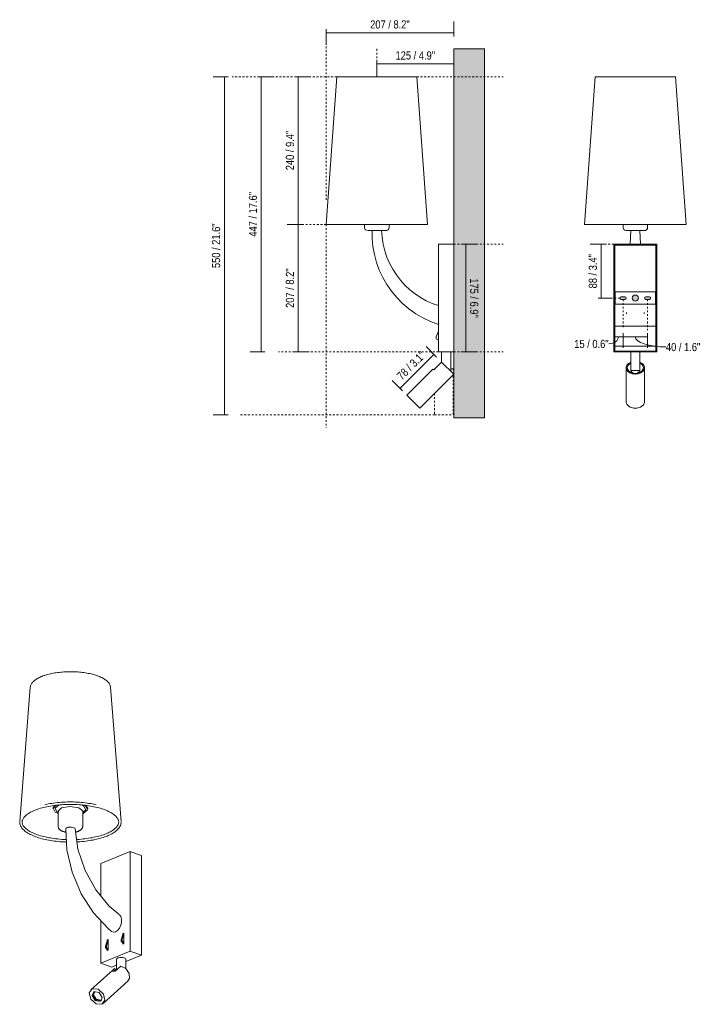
# Model space of a CAD drawing. Header units: millimetres. Extents: x -6760 to -4624, y -953 to 6739.
# Tile 2 of 3: x -5741 to -4624, y -953 to 647. Entities that reach past the tile are written whole.
import ezdxf

# ---------------------------------------------------------------- set-up
doc = ezdxf.new("R2010")
doc.units = ezdxf.units.MM
doc.linetypes.add('Dash', pattern=[6, 3, -3])
doc.linetypes.add('Hidden', pattern=[7.14375, 4.7625, -2.38125])
doc.layers.add('A-ANNO-DIMS', color=7, linetype='Dash', lineweight=9, true_color=0xd2d2d2)
for name, color, linetype, lineweight in [('A-ANNO-DIMS-6', 7, 'Continuous', 9), ('A-DETL-GENF', 7, 'Continuous', 9), ('A-WALL', 7, 'Continuous', 9), ('E-LITE-EQPM', 7, 'Continuous', 20)]:
    doc.layers.add(name, color=color, linetype=linetype, lineweight=lineweight)
doc.styles.add('Arial Narrow', font='ARIALN.TTF', dxfattribs={"height": 13.2})
doc.dimstyles.new('FARO_-_2_2mm_Arial_Narrow_mm_Inch_Left', dxfattribs={"dimscale": 304.8, "dimtxt": 13.509289, "dimasz": 0, "dimexe": 0.059055, "dimexo": 0.0625, "dimgap": 0.009843, "dimtad": 1, "dimdec": 0, "dimzin": 0, "dimdsep": 46, "dimtxsty": 'Arial Narrow', "dimblk1": 'NONE', "dimblk2": 'NONE', "dimsah": 1, "dimcen": 0.09, "dimadec": 0, "dimazin": 0, "dimtfac": 1, "dimtdec": 4, "dimtix": 1, "dimtmove": 0, "dimatfit": 3, "dimfxl": 0.019685, "dimfxlon": 1, "dimtvp": 1, "dimtolj": 1, "dimtzin": 0, "dimarcsym": 2})
doc.dimstyles.new('FARO_-_2_2mm_Arial_Narrow_mm_Inch_Left_1', dxfattribs={"dimscale": 304.8, "dimtxt": 13.509289, "dimasz": 0, "dimexe": 0.059055, "dimexo": 0.0625, "dimgap": 0.009843, "dimtad": 1, "dimdec": 0, "dimzin": 0, "dimdsep": 46, "dimtxsty": 'Arial Narrow', "dimblk1": 'NONE', "dimblk2": 'NONE', "dimsah": 1, "dimcen": 0.09, "dimadec": 0, "dimazin": 0, "dimtfac": 1, "dimtdec": 4, "dimtix": 1, "dimtmove": 1, "dimatfit": 3, "dimfxl": 0.019685, "dimfxlon": 1, "dimtvp": 1, "dimtolj": 1, "dimtzin": 0, "dimarcsym": 2})
doc.dimstyles.new('FARO_-_2_2mm_Arial_Narrow_mm_Inch_Left_2', dxfattribs={"dimscale": 304.8, "dimtxt": 13.509289, "dimasz": 0, "dimexe": 0.059055, "dimexo": 0.0625, "dimgap": 0.009843, "dimtad": 1, "dimdec": 0, "dimzin": 0, "dimdsep": 46, "dimtxsty": 'Arial Narrow', "dimblk1": 'NONE', "dimblk2": 'NONE', "dimsah": 1, "dimcen": 0.09, "dimadec": 0, "dimazin": 0, "dimtfac": 1, "dimtdec": 4, "dimtix": 1, "dimtmove": 0, "dimatfit": 3, "dimfxl": 0.019685, "dimfxlon": 1, "dimtvp": 1, "dimtolj": 1, "dimtzin": 0, "dimarcsym": 2})
doc.dimstyles.new('FARO_-_2_2mm_Arial_Narrow_mm_Inch_Right', dxfattribs={"dimscale": 304.8, "dimtxt": 13.509289, "dimasz": 0, "dimexe": 0.059055, "dimexo": 0.0625, "dimgap": 0.009843, "dimtad": 1, "dimdec": 0, "dimzin": 0, "dimdsep": 46, "dimtxsty": 'Arial Narrow', "dimblk1": 'NONE', "dimblk2": 'NONE', "dimsah": 1, "dimcen": 0.09, "dimadec": 0, "dimazin": 0, "dimtfac": 1, "dimtdec": 4, "dimtix": 1, "dimtmove": 0, "dimatfit": 3, "dimfxl": 0.019685, "dimfxlon": 1, "dimtvp": 1, "dimtolj": 1, "dimtzin": 0, "dimarcsym": 2})

# ---------------------------------------------------------------- blocks, each defined once
blk = doc.blocks.new('29682-19 - 29682-19 REM Matt nickel_white wall lamp with LED reader-580212-00 Isometrico PDF')
at = {"layer": 'E-LITE-EQPM', "color": 8, "lineweight": 9, "true_color": 0x808080}
for p, q in [((-7035.6, -437.6), (-7052.8, -655.9)), ((-6888.1, -655.9), (-6905.4, -437.6)), ((-6998.6, -634.6), (-6998.6, -635.6)), ((-6990.5, -639.4), (-6985.1, -633.9)), ((-6990.5, -639.1), (-6990.5, -663.3)), ((-6950.5, -663.3), (-6950.5, -639.1)), ((-6945.4, -629.8), (-6942.4, -634.3)), ((-6942.4, -634.7), (-6942.4, -634.7)), ((-6942.3, -635.6), (-6942.3, -634.6)), ((-6950.4, -643.1), (-6949.9, -642.9)), ((-6873.5, -704.9), (-6921.2, -724.4)), ((-6873.5, -866.7), (-6873.5, -704.9)), ((-6873.5, -704.9), (-6872.4, -705.3)), ((-6872.4, -705.3), (-6855.2, -711.4)), ((-6855.2, -711.4), (-6855.2, -873.2)), ((-6921.2, -724.4), (-6921.2, -778.1)), ((-6921.2, -818.5), (-6921.2, -886.2)), ((-6911, -848.5), (-6909.3, -847.8)), ((-6909.3, -847.8), (-6909.3, -864.9)), ((-6887.8, -848.1), (-6885.1, -839.9)), ((-6883.7, -839.4), (-6886.4, -847.5)), ((-6885.4, -838), (-6883.7, -837.3)), ((-6885.4, -840.9), (-6885.4, -838)), ((-6884.3, -838.4), (-6885.4, -838)), ((-6883.1, -838.7), (-6884.5, -839.2)), ((-6883.7, -838.2), (-6884.3, -838.4)), ((-6884.3, -838.4), (-6884.3, -839.2)), ((-6883.7, -837.3), (-6883.7, -854.5)), ((-6913.4, -858.5), (-6910.7, -850.4)), ((-6909.8, -865.1), (-6912.2, -862.7)), ((-6909.3, -849.8), (-6912, -858)), ((-6911, -851.4), (-6911, -848.5)), ((-6911, -848.5), (-6909.9, -848.9)), ((-6911, -865.6), (-6911, -863.9)), ((-6910.9, -862.1), (-6909.3, -863.7)), ((-6908.7, -849.1), (-6910, -849.6)), ((-6909.3, -848.6), (-6909.9, -848.9)), ((-6909.9, -848.9), (-6909.9, -849.6)), ((-6884.2, -854.7), (-6886.6, -852.3)), ((-6885.4, -855.2), (-6885.4, -853.5)), ((-6883.7, -854.5), (-6885.4, -855.2)), ((-6885.3, -851.7), (-6883.7, -853.3)), ((-6884.3, -854.6), (-6884.3, -854.7)), ((-6921.2, -886.2), (-6873.5, -866.7)), ((-6909.3, -864.9), (-6911, -865.6)), ((-6909.9, -865), (-6909.9, -865.1)), ((-6895.7, -879.7), (-6895.7, -897.5)), ((-6855.2, -873.2), (-6880.7, -883.6)), ((-6880.7, -895), (-6880.7, -879.7)), ((-6872.4, -867.1), (-6873.5, -866.7)), ((-6855.2, -873.2), (-6872.4, -867.1)), ((-6920.1, -886.6), (-6921.2, -886.2)), ((-6903, -892.7), (-6920.1, -886.6)), ((-6903.9, -899.8), (-6898.7, -895.1)), ((-6895.7, -889.7), (-6903, -892.7)), ((-6898.7, -895.1), (-6897.4, -897.1)), ((-6888.4, -890.9), (-6897.7, -899.4)), ((-6906.2, -901.2), (-6937.3, -929.4)), ((-6897.4, -897.1), (-6899.8, -899.2)), ((-6897.9, -899.5), (-6897.4, -897.1)), ((-6917.1, -951.6), (-6876.7, -915))]:
    blk.add_line(p, q, dxfattribs=at)
for points in [[(-6905.5, -436.9, 0), (-6905.7, -435.7, 0), (-6906.1, -434.6, 0), (-6906.5, -433.4, 0), (-6907.1, -432.4, 0), (-6907.8, -431.3, 0), (-6908.6, -430.3, 0), (-6909.5, -429.2, 0), (-6910.5, -428.3, 0), (-6911.5, -427.3, 0), (-6912.7, -426.4, 0), (-6913.9, -425.5, 0), (-6915.2, -424.6, 0), (-6916.7, -423.7, 0), (-6918.1, -422.9, 0), (-6919.7, -422.1, 0), (-6921.4, -421.3, 0), (-6923.1, -420.6, 0), (-6924.9, -419.8, 0), (-6926.7, -419.2, 0), (-6928.7, -418.5, 0), (-6930.7, -417.9, 0), (-6932.7, -417.3, 0), (-6934.8, -416.7, 0), (-6937, -416.2, 0), (-6939.2, -415.7, 0), (-6941.5, -415.2, 0), (-6943.8, -414.8, 0), (-6946.1, -414.4, 0), (-6948.5, -414.1, 0), (-6950.9, -413.8, 0), (-6953.4, -413.5, 0), (-6955.9, -413.2, 0), (-6958.4, -413, 0), (-6960.9, -412.9, 0), (-6963.4, -412.7, 0), (-6966, -412.6, 0), (-6968.5, -412.6, 0), (-6971.1, -412.6, 0), (-6973.6, -412.6, 0), (-6976.2, -412.7, 0), (-6978.7, -412.8, 0), (-6981.3, -412.9, 0), (-6983.8, -413.1, 0), (-6986.3, -413.3, 0), (-6988.7, -413.6, 0), (-6991.2, -413.9, 0), (-6993.6, -414.2, 0), (-6995.9, -414.6, 0), (-6998.3, -415, 0), (-7000.6, -415.5, 0), (-7002.8, -415.9, 0), (-7005, -416.4, 0), (-7007.1, -417, 0), (-7009.2, -417.6, 0), (-7011.2, -418.2, 0), (-7013.2, -418.8, 0), (-7015.1, -419.5, 0), (-7016.9, -420.2, 0), (-7017.4, -420.4, 0)], [(-7035.5, -436.9, 0), (-7035.2, -435.7, 0), (-7034.9, -434.6, 0), (-7034.4, -433.4, 0), (-7033.8, -432.4, 0), (-7033.1, -431.3, 0), (-7032.3, -430.3, 0), (-7031.5, -429.2, 0), (-7030.5, -428.3, 0), (-7029.4, -427.3, 0), (-7028.3, -426.4, 0), (-7027, -425.5, 0), (-7025.7, -424.6, 0), (-7024.3, -423.7, 0), (-7022.8, -422.9, 0), (-7021.2, -422.1, 0), (-7019.6, -421.3, 0), (-7017.8, -420.6, 0), (-7017.4, -420.4, 0)], [(-6977.8, -685.3, 0), (-6978.4, -685.3, 0), (-6981.6, -685.1, 0), (-6984.7, -685, 0), (-6987.8, -684.7, 0), (-6990.9, -684.4, 0), (-6994, -684.1, 0), (-6997, -683.7, 0), (-7000, -683.3, 0), (-7002.9, -682.8, 0), (-7005.8, -682.3, 0), (-7008.6, -681.7, 0), (-7011.3, -681.1, 0), (-7014, -680.5, 0), (-7016.6, -679.8, 0), (-7019.2, -679.1, 0), (-7021.6, -678.3, 0), (-7024, -677.6, 0), (-7026.3, -676.7, 0), (-7028.5, -675.9, 0), (-7030.6, -675, 0), (-7032.6, -674.1, 0), (-7034.4, -673.1, 0), (-7036.2, -672.2, 0), (-7037.9, -671.2, 0), (-7039.4, -670.2, 0), (-7040.9, -669.1, 0), (-7042.2, -668.1, 0), (-7043.4, -667, 0), (-7044.5, -666, 0), (-7045.4, -664.9, 0), (-7046.3, -663.9, 0), (-7047, -662.8, 0), (-7047.6, -661.7, 0), (-7048.1, -660.7, 0), (-7048.4, -659.7, 0), (-7048.7, -658.7, 0), (-7048.8, -657.6, 0), (-7048.8, -656.6, 0), (-7048.7, -655.6, 0), (-7048.6, -654.6, 0), (-7048.3, -653.6, 0), (-7047.8, -652.5, 0), (-7047.3, -651.5, 0), (-7046.7, -650.4, 0), (-7045.9, -649.4, 0), (-7045, -648.3, 0), (-7044, -647.2, 0), (-7042.9, -646.2, 0), (-7041.6, -645.1, 0), (-7040.2, -644.1, 0), (-7038.7, -643.1, 0), (-7037.1, -642.1, 0), (-7035.4, -641.1, 0), (-7033.6, -640.1, 0), (-7031.6, -639.2, 0), (-7029.6, -638.3, 0), (-7028.5, -637.8, 0)], [(-7028.5, -637.8, 0), (-7026.3, -637, 0), (-7024, -636.2, 0), (-7021.6, -635.4, 0), (-7019.2, -634.6, 0), (-7016.6, -633.9, 0), (-7014, -633.2, 0), (-7011.3, -632.6, 0), (-7008.6, -632, 0), (-7005.8, -631.4, 0), (-7002.9, -630.9, 0), (-7000, -630.4, 0), (-6997, -630, 0), (-6994, -629.6, 0), (-6990.9, -629.3, 0), (-6987.8, -629, 0), (-6984.7, -628.8, 0), (-6981.6, -628.6, 0), (-6978.4, -628.4, 0), (-6975.2, -628.3, 0), (-6972, -628.3, 0), (-6968.9, -628.3, 0), (-6965.7, -628.3, 0), (-6962.5, -628.4, 0), (-6959.4, -628.6, 0), (-6956.2, -628.8, 0), (-6953.1, -629, 0), (-6950, -629.3, 0), (-6946.9, -629.6, 0), (-6943.9, -630, 0), (-6941, -630.4, 0), (-6938, -630.9, 0), (-6935.2, -631.4, 0), (-6932.3, -632, 0), (-6929.6, -632.6, 0), (-6926.9, -633.2, 0), (-6924.3, -633.9, 0), (-6921.8, -634.6, 0), (-6919.3, -635.4, 0), (-6916.9, -636.2, 0), (-6914.7, -637, 0), (-6912.5, -637.8, 0), (-6910.4, -638.7, 0), (-6908.4, -639.6, 0), (-6906.5, -640.6, 0), (-6904.7, -641.6, 0), (-6903, -642.5, 0), (-6901.5, -643.6, 0), (-6900, -644.6, 0), (-6898.7, -645.6, 0), (-6897.5, -646.7, 0), (-6896.4, -647.7, 0), (-6895.5, -648.8, 0), (-6894.7, -649.9, 0), (-6893.9, -650.9, 0), (-6893.4, -652, 0), (-6892.9, -653, 0), (-6892.5, -654, 0), (-6892.3, -655.1, 0), (-6892.1, -656.1, 0), (-6892.1, -657.1, 0), (-6892.2, -658.1, 0), (-6892.4, -659.1, 0), (-6892.7, -660.2, 0), (-6893.1, -661.2, 0), (-6893.6, -662.2, 0), (-6894.3, -663.3, 0), (-6895, -664.4, 0), (-6895.9, -665.4, 0), (-6896.9, -666.5, 0), (-6898.1, -667.5, 0), (-6899.3, -668.6, 0), (-6900.7, -669.6, 0), (-6902.2, -670.6, 0), (-6903.8, -671.6, 0), (-6905.5, -672.6, 0), (-6907.4, -673.6, 0), (-6909.3, -674.5, 0), (-6911.3, -675.4, 0), (-6912.5, -675.9, 0)], [(-6928.7, -628.7, 0), (-6931.5, -628.1, 0), (-6934.4, -627.5, 0), (-6937.4, -627, 0), (-6940.4, -626.5, 0), (-6943.4, -626, 0), (-6946.5, -625.6, 0), (-6949.6, -625.3, 0), (-6952.8, -625, 0), (-6956, -624.8, 0), (-6959.2, -624.6, 0), (-6962.4, -624.4, 0), (-6965.6, -624.3, 0), (-6968.9, -624.3, 0), (-6972.1, -624.3, 0), (-6975.3, -624.3, 0), (-6978.6, -624.4, 0), (-6981.8, -624.6, 0), (-6985, -624.8, 0), (-6988.2, -625, 0), (-6991.3, -625.3, 0), (-6994.5, -625.6, 0), (-6997.5, -626, 0), (-7000.6, -626.5, 0), (-7003.6, -627, 0), (-7006.5, -627.5, 0), (-7009.4, -628.1, 0), (-7012.2, -628.7, 0)], [(-6998.5, -635, 0), (-6998.4, -633.3, 0), (-6995.7, -630, 0)], [(-6993.8, -629.6, 0), (-6998.4, -634.3, 0), (-6995.1, -640.8, 0), (-6990.5, -643.1, 0)], [(-6990.5, -641.3, 0), (-6992.3, -640.2, 0), (-6995.3, -634.4, 0), (-6988.8, -629.1, 0)], [(-6985.1, -633.9, 0), (-6971.2, -631.5, 0), (-6956.8, -633.6, 0), (-6950.5, -638.9, 0), (-6950.5, -639.1, 0)], [(-6952.2, -629.1, 0), (-6948.6, -631, 0), (-6945.7, -636.8, 0), (-6950.4, -641.3, 0)], [(-6949.9, -642.9, 0), (-6942.5, -636.9, 0), (-6945.9, -630.4, 0), (-6947.2, -629.5, 0)], [(-6990.1, -640.6, 0), (-6990.1, -640.5, 0), (-6990.2, -640.5, 0), (-6990.2, -640.5, 0)], [(-7052.8, -656.9, 0), (-7052.7, -658.3, 0), (-7052.5, -659.8, 0), (-7052.1, -661.2, 0), (-7051.6, -662.6, 0), (-7051, -663.9, 0), (-7050.2, -665.3, 0), (-7049.3, -666.6, 0), (-7048.2, -667.8, 0), (-7047, -669.1, 0), (-7045.8, -670.3, 0), (-7044.4, -671.5, 0), (-7042.9, -672.6, 0), (-7041.2, -673.8, 0), (-7039.5, -674.9, 0), (-7037.7, -675.9, 0), (-7035.8, -676.9, 0), (-7033.7, -677.9, 0), (-7031.6, -678.9, 0), (-7029.4, -679.8, 0), (-7027.1, -680.7, 0), (-7024.7, -681.6, 0), (-7022.2, -682.4, 0), (-7019.6, -683.1, 0), (-7017, -683.9, 0), (-7014.3, -684.6, 0), (-7011.5, -685.2, 0), (-7008.6, -685.8, 0), (-7005.7, -686.4, 0), (-7002.8, -686.9, 0), (-6999.8, -687.4, 0), (-6996.7, -687.8, 0), (-6993.6, -688.2, 0), (-6990.5, -688.5, 0), (-6987.3, -688.8, 0), (-6984.1, -689, 0), (-6980.9, -689.2, 0), (-6977.7, -689.3, 0), (-6977.5, -689.3, 0)], [(-6990.5, -663.3, 0), (-6990.4, -664.1, 0), (-6990.3, -664.8, 0), (-6990.1, -665.5, 0), (-6989.9, -666.2, 0), (-6989.6, -666.8, 0), (-6989.2, -667.4, 0), (-6988.9, -667.9, 0), (-6988.5, -668.4, 0), (-6988.1, -668.9, 0), (-6987.6, -669.3, 0), (-6987.2, -669.6, 0), (-6986.7, -670, 0), (-6986.3, -670.3, 0), (-6985.8, -670.6, 0), (-6985.3, -670.9, 0), (-6984.8, -671.2, 0), (-6984.3, -671.4, 0), (-6983.7, -671.7, 0), (-6983.2, -671.9, 0), (-6982.7, -672.1, 0), (-6982.1, -672.3, 0), (-6981.5, -672.5, 0), (-6980.9, -672.7, 0), (-6980.4, -672.8, 0), (-6979.8, -673, 0), (-6979.1, -673.1, 0), (-6978.5, -673.3, 0), (-6978.1, -673.4, 0)], [(-6976, -666, 0), (-6977.4, -666.8, 0), (-6978, -667.8, 0), (-6978, -667.9, 0)], [(-6978, -667.9, 0), (-6976.2, -702.2, 0), (-6967.9, -738.3, 0), (-6953.2, -773.3, 0), (-6933.1, -804.6, 0), (-6909.4, -830, 0), (-6903.9, -834.6, 0)], [(-6962.9, -668.1, 0), (-6963.3, -667.1, 0), (-6964.5, -666.2, 0), (-6966.4, -665.5, 0), (-6968.8, -665.2, 0), (-6971.4, -665.1, 0), (-6973.9, -665.4, 0), (-6976, -666, 0)], [(-6962.9, -667.9, 0), (-6958.2, -701.2, 0), (-6946.8, -735.4, 0), (-6929.3, -767.1, 0), (-6907.5, -793.5, 0), (-6891.1, -807.4, 0)], [(-6962.6, -673.3, 0), (-6962.1, -673.2, 0), (-6961.5, -673.1, 0), (-6960.9, -672.9, 0), (-6960.3, -672.8, 0), (-6959.7, -672.6, 0), (-6959.1, -672.4, 0), (-6958.6, -672.2, 0), (-6958, -672, 0), (-6957.6, -671.9, 0)], [(-6950.5, -663.3, 0), (-6950.5, -664.1, 0), (-6950.6, -664.8, 0), (-6950.8, -665.5, 0), (-6951.1, -666.2, 0), (-6951.4, -666.8, 0), (-6951.7, -667.4, 0), (-6952.1, -667.9, 0), (-6952.5, -668.4, 0), (-6952.9, -668.9, 0), (-6953.3, -669.3, 0), (-6953.8, -669.6, 0), (-6954.2, -670, 0), (-6954.7, -670.3, 0), (-6955.2, -670.6, 0), (-6955.7, -670.9, 0), (-6956.2, -671.2, 0), (-6956.7, -671.4, 0), (-6957.2, -671.7, 0), (-6957.6, -671.9, 0)], [(-6888.1, -656.9, 0), (-6888.2, -658.3, 0), (-6888.4, -659.8, 0), (-6888.8, -661.2, 0), (-6889.3, -662.6, 0), (-6890, -663.9, 0), (-6890.8, -665.3, 0), (-6891.7, -666.6, 0), (-6892.7, -667.8, 0), (-6893.9, -669.1, 0), (-6895.2, -670.3, 0), (-6896.6, -671.5, 0), (-6898.1, -672.6, 0), (-6899.7, -673.8, 0), (-6901.4, -674.9, 0), (-6903.2, -675.9, 0), (-6905.2, -676.9, 0), (-6907.2, -677.9, 0), (-6909.3, -678.9, 0), (-6911, -679.6, 0)], [(-6912.5, -675.9, 0), (-6914.7, -676.7, 0), (-6916.9, -677.6, 0), (-6919.3, -678.3, 0), (-6921.8, -679.1, 0), (-6924.3, -679.8, 0), (-6926.9, -680.5, 0), (-6929.6, -681.1, 0), (-6932.4, -681.7, 0), (-6935.2, -682.3, 0), (-6938, -682.8, 0), (-6941, -683.3, 0), (-6943.9, -683.7, 0), (-6947, -684.1, 0), (-6950, -684.4, 0), (-6953.1, -684.7, 0), (-6956.2, -685, 0), (-6959.4, -685.1, 0), (-6961.3, -685.2, 0)], [(-6960.6, -689.2, 0), (-6958.3, -689.1, 0), (-6955.1, -688.9, 0), (-6951.9, -688.6, 0), (-6948.8, -688.3, 0), (-6945.7, -688, 0), (-6942.6, -687.6, 0), (-6939.6, -687.1, 0), (-6936.6, -686.6, 0), (-6933.6, -686.1, 0), (-6930.8, -685.5, 0), (-6928, -684.9, 0), (-6925.2, -684.2, 0), (-6922.5, -683.5, 0), (-6919.9, -682.7, 0), (-6917.4, -681.9, 0), (-6915, -681.1, 0), (-6912.6, -680.2, 0), (-6911, -679.6, 0)], [(-6897.4, -835.3, 0), (-6893.9, -833, 0), (-6890.8, -829.3, 0), (-6888.6, -824.5, 0), (-6887.5, -819.5, 0), (-6887.5, -814.7, 0), (-6888.6, -810.6, 0), (-6890.8, -807.6, 0)], [(-6903.9, -834.6, 0), (-6900.9, -835.9, 0), (-6897.4, -835.3, 0)], [(-6886.6, -852.3, 0), (-6887.1, -851.7, 0), (-6887.5, -851, 0), (-6887.8, -850.3, 0), (-6887.9, -849.5, 0), (-6887.9, -848.8, 0), (-6887.8, -848.1, 0)], [(-6886.4, -847.5, 0), (-6886.6, -848.2, 0), (-6886.6, -848.9, 0), (-6886.4, -849.7, 0), (-6886.1, -850.4, 0), (-6885.8, -851.1, 0), (-6885.3, -851.7, 0)], [(-6885.1, -839.9, 0), (-6884.9, -839.6, 0), (-6884.6, -839.3, 0), (-6884.5, -839.2, 0)], [(-6912.2, -862.7, 0), (-6912.7, -862.1, 0), (-6913.1, -861.4, 0), (-6913.4, -860.7, 0), (-6913.5, -859.9, 0), (-6913.5, -859.2, 0), (-6913.4, -858.5, 0)], [(-6912, -858, 0), (-6912.1, -858.6, 0), (-6912.1, -859.4, 0), (-6912, -860.1, 0), (-6911.7, -860.9, 0), (-6911.3, -861.6, 0), (-6910.9, -862.1, 0)], [(-6910.7, -850.4, 0), (-6910.5, -850, 0), (-6910.2, -849.7, 0), (-6910, -849.6, 0)], [(-6895.7, -879.8, 0), (-6895.5, -879.1, 0), (-6894.8, -878.4, 0), (-6893.7, -877.8, 0)], [(-6893.7, -877.8, 0), (-6892.2, -877.3, 0), (-6890.4, -877, 0), (-6888.5, -876.8, 0), (-6886.5, -876.9, 0), (-6884.7, -877.2, 0), (-6883.1, -877.6, 0), (-6881.9, -878.2, 0), (-6881, -878.9, 0), (-6880.7, -879.6, 0), (-6880.7, -879.7, 0)], [(-6888.4, -890.9, 0), (-6880.4, -895.1, 0), (-6875, -903, 0), (-6874.4, -911.2, 0), (-6877, -915.2, 0)], [(-6903.9, -899.8, 0), (-6905.6, -900.7, 0), (-6906.8, -901.8, 0)], [(-6897.7, -899.4, 0), (-6901, -899.1, 0), (-6903.9, -899.8, 0)], [(-6919.4, -953.1, 0), (-6928.9, -952.4, 0), (-6937.4, -944.7, 0), (-6939.9, -934.6, 0), (-6934.9, -928, 0)], [(-6934.9, -928, 0), (-6925.4, -928.7, 0), (-6916.9, -936.4, 0), (-6914.4, -946.5, 0), (-6919.4, -953.1, 0)], [(-6932.2, -932.4, 0), (-6935.4, -938.8, 0), (-6930.4, -947, 0), (-6922.1, -948.7, 0)], [(-6920.6, -947.3, 0), (-6928.8, -945.6, 0), (-6933.9, -937.4, 0), (-6932.9, -933.3, 0)], [(-6921.1, -946.5, 0), (-6928.5, -944.9, 0), (-6933, -937.6, 0), (-6930.7, -932.7, 0)], [(-6920.6, -947.7, 0), (-6918.9, -942.3, 0), (-6923.9, -934.1, 0), (-6932.2, -932.4, 0)]]:
    blk.add_polyline3d(points, dxfattribs=at)
blk = doc.blocks.new('29682-19 - 29682-19 REM Matt nickel_white wall lamp with LED reader-580212-Lateral_PDF')
at = {"layer": 'E-LITE-EQPM'}
for p, q in [((-3443.1, 314.5), (-3443.1, 314.5)), ((-3414, 314.5), (-3414, 309.5)), ((-3374, 309.5), (-3374, 314.5)), ((-3313.3, 314.5), (-3313.6, 314.5)), ((-3294, 107.1), (-3294, 282.1)), ((-3294, 282.1), (-3292.5, 282.1)), ((-3292.5, 282.1), (-3269, 282.1)), ((-3294, 140.7), (-3297.4, 131.5)), ((-3295.9, 127.4), (-3294, 126.4)), ((-3292.5, 107.1), (-3294, 107.1)), ((-3269, 107.1), (-3292.5, 107.1)), ((-3289, 107.1), (-3289, 90.5)), ((-3274, 77.2), (-3274, 107.1)), ((-3288.8, 90.7), (-3301.5, 78)), ((-3288.8, 90.7), (-3269, 70.9)), ((-3302.9, 79.4), (-3345.3, 37)), ((-3324.1, 15.8), (-3269, 70.9)), ((-3301.5, 78), (-3302.9, 79.4)), ((-3274, 77.2), (-3275.2, 77.2)), ((-3274, 77.2), (-3274.4, 76.4)), ((-3345.3, 37), (-3324.1, 15.8))]:
    blk.add_line(p, q, dxfattribs=at)
at = {"layer": 'E-LITE-EQPM', "flags": 128}
for points in [[(-3410.5, 304.8), (-3411, 304.9), (-3412.7, 306.2), (-3413.7, 308.1), (-3414, 309.5)], [(-3409, 304.5), (-3408.5, 304.5), (-3407.2, 304.5), (-3405.1, 304.5), (-3402.3, 304.5), (-3399, 304.5), (-3395.4, 304.5), (-3391.7, 304.5), (-3388.2, 304.5), (-3385, 304.5), (-3382.3, 304.5), (-3380.4, 304.5), (-3379.2, 304.5), (-3379, 304.5)], [(-3294, 151.6), (-3306.7, 156.4), (-3319, 162.3), (-3330.7, 169.2), (-3341.7, 177), (-3352, 185.8), (-3361.5, 195.4), (-3370, 205.7), (-3377.7, 216.6), (-3384.3, 228.2), (-3389.9, 240.2), (-3394.4, 252.7), (-3397.9, 265.4), (-3400.2, 278.4), (-3401.4, 291.4), (-3401.5, 304.5)], [(-3401.5, 304.5), (-3401.4, 291.4), (-3400.2, 278.4), (-3397.9, 265.4), (-3394.4, 252.7), (-3389.9, 240.2), (-3384.3, 228.2), (-3377.7, 216.6), (-3370, 205.7), (-3361.5, 195.4), (-3352, 185.8), (-3341.7, 177), (-3330.7, 169.2), (-3319, 162.3), (-3306.7, 156.4), (-3294, 151.6)], [(-3386.4, 304.5), (-3385.5, 293.4), (-3383.7, 282.5), (-3381, 271.7), (-3377.5, 261.3), (-3373.1, 251.2), (-3367.9, 241.5), (-3362, 232.4), (-3355.4, 223.7), (-3348.2, 215.7), (-3340.3, 208.3), (-3331.9, 201.6), (-3323, 195.6), (-3313.6, 190.4), (-3303.9, 186), (-3294, 182.4)], [(-3294, 182.4), (-3303.9, 186), (-3313.6, 190.4), (-3323, 195.6), (-3331.9, 201.6), (-3340.3, 208.3), (-3348.2, 215.7), (-3355.4, 223.7), (-3362, 232.4), (-3367.9, 241.5), (-3373.1, 251.2), (-3377.5, 261.3), (-3381, 271.7), (-3383.7, 282.5), (-3385.5, 293.4), (-3386.4, 304.5)], [(-3374, 309.5), (-3374.4, 307.4), (-3375.7, 305.7), (-3377.5, 304.7), (-3379, 304.5)]]:
    blk.add_lwpolyline(points, dxfattribs=at)
at = {"layer": 'E-LITE-EQPM'}
blk.add_arc((-3294.4, 130.3), 3.27, 159.4721, 243, dxfattribs=at)
blk = doc.blocks.new('29682-19 - 29682-19 REM Matt nickel_white wall lamp with LED reader-580212-Alzado_PDF Fixing')
at = {"layer": 'E-LITE-EQPM', "color": 253, "lineweight": 9, "true_color": 0xaaaaaa}
for p, q in [((6559.5, 314.5), (6559.5, 309.5)), ((6572, 304.5), (6571.1, 282.1)), ((6587, 304.5), (6587.9, 282.1)), ((6599.5, 309.5), (6599.5, 314.5)), ((6655.8, 314.5), (6655.7, 314.5)), ((6544.5, 282.1), (6544.5, 107.1)), ((6614.5, 282.1), (6544.5, 282.1)), ((6546, 108.6), (6546, 280.6)), ((6546, 280.6), (6549.5, 280.6)), ((6549.5, 280.6), (6609.5, 280.6)), ((6609.5, 280.6), (6613, 280.6)), ((6613, 280.6), (6613, 108.6)), ((6614.5, 107.1), (6614.5, 282.1)), ((6565.2, 171.3), (6564.9, 168.9)), ((6593.8, 171.3), (6594.1, 168.9)), ((6546, 149.1), (6613, 149.1)), ((6613, 116.7), (6546, 116.7)), ((6544.5, 107.1), (6614.5, 107.1)), ((6549.5, 108.6), (6546, 108.6)), ((6609.5, 108.6), (6549.5, 108.6)), ((6572, 107.1), (6572, 77.2)), ((6587, 77.2), (6587, 107.1)), ((6613, 108.6), (6609.5, 108.6)), ((6564.5, 81.5), (6564.5, 26.4)), ((6594.5, 26.4), (6594.5, 81.5)), ((6572, 76.3), (6572, 77.2)), ((6579.5, 77.2), (6572, 77.2)), ((6574.5, 74), (6574.5, 73.1)), ((6587, 77.2), (6579.5, 77.2)), ((6584.5, 73.1), (6584.5, 73.9)), ((6587, 77.2), (6587, 76.3))]:
    blk.add_line(p, q, dxfattribs=at)
at = {"layer": 'E-LITE-EQPM', "color": 253, "lineweight": 9, "true_color": 0xaaaaaa, "flags": 128}
for points in [[(6564.5, 304.5), (6562.4, 304.9), (6560.7, 306.2), (6559.7, 308.1), (6559.5, 309.5)], [(6572.1, 304.5), (6569.4, 304.5), (6567, 304.5), (6565.4, 304.5), (6564.6, 304.5), (6564.5, 304.5)], [(6564.5, 304.5), (6564.9, 304.5), (6566.3, 304.5), (6568.4, 304.5), (6571.2, 304.5), (6574.5, 304.5), (6578.1, 304.5), (6579.5, 304.5)], [(6579.5, 304.5), (6583.1, 304.5), (6586.6, 304.5), (6589.6, 304.5), (6592, 304.5), (6593.6, 304.5), (6594.4, 304.5), (6594.5, 304.5)], [(6594.5, 304.5), (6594, 304.5), (6592.7, 304.5), (6590.6, 304.5), (6587.8, 304.5), (6586.9, 304.5)], [(6599.5, 309.5), (6599, 307.4), (6597.8, 305.7), (6595.9, 304.7), (6594.5, 304.5)], [(6576.8, 72.5), (6574.5, 73.8), (6572.7, 75.8), (6572, 77.2)], [(6574.6, 73.9), (6574.6, 73.8), (6576.1, 72.7)], [(6587, 77.2), (6585.6, 74.9), (6583.5, 73.2), (6581.7, 72.5)], [(6582.8, 72.7), (6583.6, 73.1), (6584, 73.5)]]:
    blk.add_lwpolyline(points, dxfattribs=at)
at = {"layer": 'E-LITE-EQPM', "color": 253, "lineweight": 9, "true_color": 0xaaaaaa}
for centre, major_axis, start_param, end_param in [((6579.5, 81.5), (15, 0), 2.094395, 4.712389), ((6579.5, 81.5), (13, 0), 2.185753, 4.712389), ((6579.5, 81.5), (-15, 0), 1.570796, 4.188463), ((6579.5, 81.5), (-13, 0), 1.570796, 4.097032), ((6579.5, 67.4), (13, 0), 2.081577, 2.25802), ((6579.5, 68.8), (13, 0), 2.146106, 2.185753), ((6579.5, 75.2), (5, 0), 3.926991, 3.951789), ((6579.5, 75.2), (5, 0), 5.472995, 5.497787), ((6579.5, 67.4), (13, 0), 0.883573, 1.053778), ((6579.5, 68.8), (13, 0), 0.95544, 0.992212), ((6579.5, 26.4), (15, 0), 3.141593, 4.712389), ((6579.5, 26.4), (-15, 0), 1.570796, 3.141593)]:
    blk.add_ellipse(centre, major_axis=major_axis, ratio=0.707107, start_param=start_param, end_param=end_param, dxfattribs=at)
blk = doc.blocks.new('DIMBLOCK11-Lateral_PDF')
at = {"layer": 'A-ANNO-DIMS-6', "color": 251, "true_color": 0x5b5b5b, "transparency": 16777216}
for p, q in [((-5161.1, 575.6), (-5161.1, 581.6)), ((-5036.1, 575.6), (-5036.1, 581.6)), ((-5161.1, 575.8), (-5161.1, 557.6)), ((-5036.1, 575.6), (-5161.1, 575.6)), ((-5036.1, 575.8), (-5036.1, 557.6))]:
    blk.add_line(p, q, dxfattribs=at)
at = {"layer": 'A-ANNO-DIMS-6', "color": 0, "transparency": 16777216, "insert": (-5130.8, 595.6), "char_height": 13.2, "width": 77.196, "attachment_point": 1, "line_spacing_factor": 0.974696, "style": 'Arial Narrow'}
blk.add_mtext('125 / 4.9"', dxfattribs=at)
blk = doc.blocks.new('_None')
blk = doc.blocks.new('DIMBLOCK12-Lateral_PDF')
at = {"layer": 'A-ANNO-DIMS-6', "color": 251, "true_color": 0x5b5b5b, "transparency": 16777216}
for p, q in [((-5036.1, 619.9), (-5036.1, 643.9)), ((-5243.6, 625.9), (-5243.6, 631.9)), ((-5243.6, 626.1), (-5243.6, 607.9)), ((-5036.1, 625.9), (-5243.6, 625.9)), ((-5036.1, 625.9), (-5036.1, 619.9))]:
    blk.add_line(p, q, dxfattribs=at)
at = {"layer": 'A-ANNO-DIMS-6', "color": 0, "transparency": 16777216, "insert": (-5172, 646), "char_height": 13.2, "width": 77.196, "attachment_point": 1, "line_spacing_factor": 0.974696, "style": 'Arial Narrow'}
blk.add_mtext('207 / 8.2"', dxfattribs=at)
blk = doc.blocks.new('DIMBLOCK13-Lateral_PDF')
at = {"layer": 'A-ANNO-DIMS-6', "color": 251, "true_color": 0x5b5b5b, "transparency": 16777216}
for p, q in [((-5288.8, 554.5), (-5294.8, 554.5)), ((-5289, 554.5), (-5270.8, 554.5)), ((-5288.8, 554.5), (-5288.8, 314.5)), ((-5282.8, 314.5), (-5306.8, 314.5)), ((-5288.8, 314.5), (-5282.8, 314.5))]:
    blk.add_line(p, q, dxfattribs=at)
at = {"layer": 'A-ANNO-DIMS-6', "color": 0, "transparency": 16777216, "insert": (-5308.9, 402.4), "char_height": 13.2, "width": 77.196, "attachment_point": 1, "rotation": 90, "line_spacing_factor": 0.974696, "style": 'Arial Narrow'}
blk.add_mtext('240 / 9.4"', dxfattribs=at)
blk = doc.blocks.new('DIMBLOCK14-Lateral_PDF')
at = {"layer": 'A-ANNO-DIMS-6', "color": 251, "true_color": 0x5b5b5b, "transparency": 16777216}
for p, q in [((-5282.8, 314.5), (-5306.8, 314.5)), ((-5288.8, 314.5), (-5288.8, 107.1)), ((-5288.8, 314.5), (-5282.8, 314.5)), ((-5288.8, 107.1), (-5294.8, 107.1)), ((-5289, 107.1), (-5270.8, 107.1))]:
    blk.add_line(p, q, dxfattribs=at)
at = {"layer": 'A-ANNO-DIMS-6', "color": 0, "transparency": 16777216, "insert": (-5308.9, 178.7), "char_height": 13.2, "width": 77.196, "attachment_point": 1, "rotation": 90, "line_spacing_factor": 0.974696, "style": 'Arial Narrow'}
blk.add_mtext('207 / 8.2"', dxfattribs=at)
blk = doc.blocks.new('DIMBLOCK15-Lateral_PDF')
at = {"layer": 'A-ANNO-DIMS-6', "color": 251, "true_color": 0x5b5b5b, "transparency": 16777216}
for p, q in [((-5348.8, 554.5), (-5354.8, 554.5)), ((-5349, 554.5), (-5330.8, 554.5)), ((-5348.8, 554.5), (-5348.8, 107.1)), ((-5342.8, 107.1), (-5366.8, 107.1)), ((-5348.8, 107.1), (-5342.8, 107.1))]:
    blk.add_line(p, q, dxfattribs=at)
at = {"layer": 'A-ANNO-DIMS-6', "color": 0, "transparency": 16777216, "insert": (-5368.9, 294.5), "char_height": 13.2, "width": 87.231, "attachment_point": 1, "rotation": 90, "line_spacing_factor": 0.974696, "style": 'Arial Narrow'}
blk.add_mtext('447 / 17.6"', dxfattribs=at)
blk = doc.blocks.new('DIMBLOCK16-Lateral_PDF')
at = {"layer": 'A-ANNO-DIMS-6', "color": 251, "true_color": 0x5b5b5b, "transparency": 16777216}
for p, q in [((-5016.5, 282.1), (-5022.5, 282.1)), ((-5016.6, 282.1), (-4998.5, 282.1)), ((-5016.5, 282.1), (-5016.5, 107.1)), ((-5016.5, 107.1), (-5022.5, 107.1)), ((-5016.6, 107.1), (-4998.5, 107.1))]:
    blk.add_line(p, q, dxfattribs=at)
at = {"layer": 'A-ANNO-DIMS-6', "color": 0, "transparency": 16777216, "insert": (-4996.4, 226.8), "char_height": 13.2, "width": 77.196, "attachment_point": 1, "rotation": 270, "line_spacing_factor": 0.974696, "style": 'Arial Narrow'}
blk.add_mtext('175 / 6.9"', dxfattribs=at)
blk = doc.blocks.new('DIMBLOCK17-Lateral_PDF')
at = {"layer": 'A-ANNO-DIMS-6', "color": 251, "true_color": 0x5b5b5b, "transparency": 16777216}
for p, q in [((-5064.1, 98.9), (-5081.1, 115.9)), ((-5123.5, 48), (-5068.4, 103.2)), ((-5068.4, 103.2), (-5064.1, 98.9)), ((-5119.3, 43.8), (-5136.3, 60.8)), ((-5123.5, 48), (-5119.3, 43.8))]:
    blk.add_line(p, q, dxfattribs=at)
at = {"layer": 'A-ANNO-DIMS-6', "color": 0, "transparency": 16777216, "insert": (-5129.9, 70), "char_height": 13.2, "width": 67.16, "attachment_point": 1, "rotation": 45, "line_spacing_factor": 0.974696, "style": 'Arial Narrow'}
blk.add_mtext('78 / 3.1"', dxfattribs=at)
blk = doc.blocks.new('DIMBLOCK18-Lateral_PDF')
at = {"layer": 'A-ANNO-DIMS-6', "color": 251, "true_color": 0x5b5b5b, "transparency": 16777216}
for p, q in [((-5402.8, 554.5), (-5426.8, 554.5)), ((-5408.8, 554.5), (-5408.8, 4.9)), ((-5408.8, 554.5), (-5402.8, 554.5)), ((-5402.8, 4.9), (-5426.8, 4.9)), ((-5408.8, 4.9), (-5402.8, 4.9))]:
    blk.add_line(p, q, dxfattribs=at)
at = {"layer": 'A-ANNO-DIMS-6', "color": 0, "transparency": 16777216, "insert": (-5428.9, 243.4), "char_height": 13.2, "width": 87.231, "attachment_point": 1, "rotation": 90, "line_spacing_factor": 0.974696, "style": 'Arial Narrow'}
blk.add_mtext('550 / 21.6"', dxfattribs=at)
blk = doc.blocks.new('DIMBLOCK19-Alzado_PDF Fixing')
at = {"layer": 'A-ANNO-DIMS-6', "color": 251, "true_color": 0x5b5b5b, "transparency": 16777216}
for p, q in [((-4790.9, 282.1), (-4814.9, 282.1)), ((-4796.9, 282.1), (-4796.9, 194.6)), ((-4796.9, 282.1), (-4790.9, 282.1)), ((-4797.1, 194.6), (-4778.9, 194.6))]:
    blk.add_line(p, q, dxfattribs=at)
at = {"layer": 'A-ANNO-DIMS-6', "color": 251, "linetype": 'Hidden', "true_color": 0x5b5b5b, "transparency": 16777216}
blk.add_line((-4796.9, 194.6), (-4802.9, 194.6), dxfattribs=at)
at = {"layer": 'A-ANNO-DIMS-6', "color": 0, "transparency": 16777216, "insert": (-4816.9, 210.4), "char_height": 13.2, "width": 67.16, "attachment_point": 1, "rotation": 90, "line_spacing_factor": 0.974696, "style": 'Arial Narrow'}
blk.add_mtext('88 / 3.4"', dxfattribs=at)
blk = doc.blocks.new('DIMBLOCK20-Alzado_PDF Fixing')
at = {"layer": 'A-ANNO-DIMS-6', "color": 251, "true_color": 0x5b5b5b, "transparency": 16777216}
for p, q in [((-4776.3, 137.7), (-4776.3, 113.7)), ((-4776.3, 131.7), (-4776.3, 137.7)), ((-4776.3, 131.7), (-4761.3, 131.7)), ((-4761.3, 137.7), (-4761.3, 113.7)), ((-4761.3, 131.7), (-4761.3, 137.7))]:
    blk.add_line(p, q, dxfattribs=at)
blk.add_ellipse((-4784.5, 131.7), major_axis=(15.7, 0), ratio=0.717922, start_param=4.712389, end_param=6.283185, dxfattribs=at)
at = {"layer": 'A-ANNO-DIMS-6', "color": 0, "transparency": 16777216, "insert": (-4840.5, 126.7), "char_height": 13.2, "width": 67.16, "attachment_point": 1, "line_spacing_factor": 0.974696, "style": 'Arial Narrow'}
blk.add_mtext('15 / 0.6"', dxfattribs=at)
blk = doc.blocks.new('DIMBLOCK21-Alzado_PDF Fixing')
at = {"layer": 'A-ANNO-DIMS-6', "color": 251, "true_color": 0x5b5b5b, "transparency": 16777216}
for p, q in [((-4761.3, 137.7), (-4761.3, 113.7)), ((-4761.3, 131.7), (-4761.3, 137.7)), ((-4761.3, 131.7), (-4721.3, 131.7)), ((-4721.3, 137.7), (-4721.3, 113.7)), ((-4721.3, 131.7), (-4721.3, 137.7))]:
    blk.add_line(p, q, dxfattribs=at)
blk.add_ellipse((-4691.6, 131.7), major_axis=(49.7, 0), ratio=0.3287, start_param=3.141593, end_param=4.712389, dxfattribs=at)
at = {"layer": 'A-ANNO-DIMS-6', "color": 0, "transparency": 16777216, "insert": (-4691.6, 121.7), "char_height": 13.2, "width": 67.16, "attachment_point": 1, "line_spacing_factor": 0.974696, "style": 'Arial Narrow'}
blk.add_mtext('40 / 1.6"', dxfattribs=at)

msp = doc.modelspace()

# ---------------------------------------------------------------- hatches: boundary and pattern name
at = {"layer": 'A-DETL-GENF', "true_color": 0xc0c0c0}
h = msp.add_hatch(color=9, dxfattribs=at)
h.paths.add_polyline_path([(-4741.3, 189.6), (-4740, 189.8), (-4738.8, 190.3), (-4737.7, 191.1), (-4737, 192.1), (-4736.5, 193.3), (-4736.3, 194.6), (-4736.5, 196), (-4737, 197.1), (-4737.7, 198.1), (-4738.8, 198.9), (-4740, 199.4), (-4741.3, 199.6), (-4742.6, 199.4), (-4743.8, 198.9), (-4744.8, 198.1), (-4745.6, 197.1), (-4746.1, 195.9), (-4746.3, 194.5), (-4746.1, 193.2), (-4745.6, 192.1), (-4744.8, 191.1), (-4743.6, 190.2), (-4742.6, 189.8)])
h.paths.add_polyline_path([(-4763.3, 192.6), (-4757.8, 192.7), (-4757.3, 192.9), (-4756.8, 193.3), (-4756.6, 193.6), (-4756.4, 194.1), (-4756.3, 194.6), (-4756.4, 195.1), (-4756.6, 195.6), (-4756.9, 196), (-4757.3, 196.3), (-4757.8, 196.5), (-4758.3, 196.6), (-4764.8, 196.5), (-4765.3, 196.3), (-4765.7, 196), (-4766, 195.6), (-4766.2, 195.1), (-4766.3, 194.5), (-4766.2, 194.1), (-4766, 193.6), (-4765.7, 193.2), (-4765.3, 192.9), (-4764.8, 192.7), (-4764.3, 192.6)])
h.paths.add_polyline_path([(-4718.4, 192.6), (-4717.8, 192.7), (-4717.3, 192.9), (-4716.9, 193.2), (-4716.6, 193.6), (-4716.4, 194.1), (-4716.3, 194.6), (-4716.4, 195.1), (-4716.6, 195.6), (-4716.9, 196), (-4717.3, 196.3), (-4717.8, 196.5), (-4718.4, 196.6), (-4724.8, 196.5), (-4725.3, 196.3), (-4725.8, 195.9), (-4726, 195.6), (-4726.2, 195.1), (-4726.3, 194.5), (-4726.2, 194.1), (-4726, 193.6), (-4725.7, 193.2), (-4725.3, 192.9), (-4724.8, 192.7), (-4724, 192.6)])
at = {"layer": 'A-WALL', "true_color": 0xf7f7f7}
msp.add_hatch(color=7, dxfattribs=at).paths.add_polyline_path([(-5036.1, 0), (-4986.1, 0), (-4986.1, 600), (-5036.1, 600), (-5036.1, 62.8)])

# ---------------------------------------------------------------- linework, layer by layer
at = {"layer": 'A-ANNO-DIMS'}
for p, q in [((-5243.6, 354.5), (-5243.6, 617)), ((-5161.1, 554.5), (-5161.1, 600)), ((-5226.1, 554.5), (-5396.1, 554.5)), ((-5096.1, 554.5), (-4956.2, 554.5)), ((-5036.1, 375), (-5036.1, 559.5)), ((-5243.6, 314.5), (-5283.6, 314.5)), ((-5243.6, 314.5), (-5243.6, -16.3)), ((-5036.1, 282.1), (-4956.2, 282.1)), ((-4776.3, 282.1), (-4796.3, 282.1)), ((-4766.3, 194.6), (-4796.3, 194.6)), ((-4761.3, 192.6), (-4761.3, 147.6)), ((-4721.3, 192.6), (-4721.3, 142.6)), ((-4776.3, 182.1), (-4776.3, 157.1)), ((-5061.1, 107.1), (-5321.1, 107.1)), ((-5036.1, 107.1), (-4956.2, 107.1)), ((-5037.4, 79.9), (-5042.4, 79.9)), ((-5037.4, 4.9), (-5037.4, 79.9)), ((-5067.4, 39.7), (-5067.4, 4.9)), ((-5067.4, 4.9), (-5382.4, 4.9)), ((-5067.4, 4.9), (-5037.4, 4.9))]:
    msp.add_line(p, q, dxfattribs=at)
at = {"layer": 'A-WALL', "color": 253, "true_color": 0xaaaaaa}
for p, q in [((-5036.1, 0), (-5036.1, 600)), ((-5036.1, 600), (-4986.1, 600)), ((-4986.1, 600), (-4986.1, 0)), ((-4986.1, 0), (-5036.1, 0))]:
    msp.add_line(p, q, dxfattribs=at)
at = {"layer": 'E-LITE-EQPM'}
for p, q in [((-5226.1, 554.5), (-5243.6, 314.5)), ((-5096.1, 554.5), (-5226.1, 554.5)), ((-5078.6, 314.5), (-5096.1, 554.5)), ((-5243.6, 314.5), (-5078.6, 314.5)), ((-4708.8, 204.6), (-4773.8, 204.6)), ((-4773.8, 204.6), (-4773.8, 184.6)), ((-4764.3, 196.6), (-4758.3, 196.6)), ((-4758.3, 192.6), (-4764.3, 192.6)), ((-4724.3, 196.6), (-4718.3, 196.6)), ((-4718.3, 192.6), (-4724.3, 192.6)), ((-4708.8, 184.6), (-4708.8, 204.6)), ((-4773.8, 184.6), (-4708.8, 184.6))]:
    msp.add_line(p, q, dxfattribs=at)
at = {"layer": 'E-LITE-EQPM', "color": 253, "true_color": 0xaaaaaa}
for p, q in [((-4806.3, 554.5), (-4823.8, 314.5)), ((-4676.3, 554.5), (-4806.3, 554.5)), ((-4658.8, 314.5), (-4676.3, 554.5)), ((-4823.8, 314.5), (-4658.8, 314.5))]:
    msp.add_line(p, q, dxfattribs=at)
at = {"layer": 'E-LITE-EQPM'}
for centre, radius, start, end in [((-4764.3, 194.6), 2, 90, 270), ((-4758.3, 194.6), 2, 270, 90), ((-4741.3, 194.6), 5, 360, 180), ((-4741.3, 194.6), 5, 180, 0), ((-4724.3, 194.6), 2, 90, 270), ((-4718.3, 194.6), 2, 270, 90)]:
    msp.add_arc(centre, radius, start, end, dxfattribs=at)

# ---------------------------------------------------------------- block references
msp.add_blockref('29682-19 - 29682-19 REM Matt nickel_white wall lamp with LED reader-580212-Lateral_PDF', (-1767.2, 0), dxfattribs=at)
at = {"layer": 'E-LITE-EQPM', "color": 253, "lineweight": 9, "true_color": 0xaaaaaa}
msp.add_blockref('29682-19 - 29682-19 REM Matt nickel_white wall lamp with LED reader-580212-Alzado_PDF Fixing', (-11320.8, 0), dxfattribs=at)
at = {"layer": 'E-LITE-EQPM', "color": 8, "lineweight": 9, "true_color": 0x808080}
msp.add_blockref('29682-19 - 29682-19 REM Matt nickel_white wall lamp with LED reader-580212-00 Isometrico PDF', (1311.7, 0), dxfattribs=at)

# ---------------------------------------------------------------- dimensions: what is measured, and where the dimension line sits
at = {"layer": 'A-ANNO-DIMS', "color": 251, "linetype": 'Continuous', "true_color": 0x5b5b5b}
for base, p1, p2, override, picture, middle in [((-5243.6209, 625.9381), (-5036.1234, 619.9381), (-5243.6209, 631.9381), {"dimpost": '<>', "dimfxl": 207.844179}, 'DIMBLOCK12-Lateral_PDF', (-5139.8722, 637.4829)), ((-5161.1, 575.6), (-5036.1, 581.6), (-5161.1, 581.6), {"dimpost": '<>', "dimfxl": 125}, 'DIMBLOCK11-Lateral_PDF', (-5098.6, 587.1))]:
    dim = msp.add_linear_dim(base=base, p1=p1, p2=p2, dimstyle='FARO_-_2_2mm_Arial_Narrow_mm_Inch_Left', override=override, dxfattribs=at)
    dim.commit()
    dim.dimension.update_dxf_attribs({"geometry": picture, "text_midpoint": middle})
for base, p1, p2, angle, dimstyle, override, picture, middle in [((-5408.8, 4.9), (-5402.8, 554.5), (-5402.8, 4.9), 90, 'FARO_-_2_2mm_Arial_Narrow_mm_Inch_Left', {"dimpost": '<>', "dimfxl": 549.65481}, 'DIMBLOCK18-Lateral_PDF', (-5420.4, 279.7)), ((-5348.8, 107.1), (-5354.8, 554.5), (-5342.8, 107.1), 90, 'FARO_-_2_2mm_Arial_Narrow_mm_Inch_Left', {"dimpost": '<>', "dimfxl": 447.592234}, 'DIMBLOCK15-Lateral_PDF', (-5360.4, 330.8)), ((-5288.8, 314.5), (-5294.8, 554.5), (-5282.8, 314.5), 90, 'FARO_-_2_2mm_Arial_Narrow_mm_Inch_Left', {"dimpost": '<>', "dimfxl": 240.309398}, 'DIMBLOCK13-Lateral_PDF', (-5300.4, 434.5)), ((-5288.8, 107.1), (-5282.8, 314.5), (-5294.8, 107.1), 90, 'FARO_-_2_2mm_Arial_Narrow_mm_Inch_Left', {"dimpost": '<>', "dimfxl": 207.768575}, 'DIMBLOCK14-Lateral_PDF', (-5300.4, 210.8)), ((-5016.5, 107.1), (-5022.5, 282.1), (-5022.5, 107.1), 90, 'FARO_-_2_2mm_Arial_Narrow_mm_Inch_Right', {"dimtad": 4, "dimpost": '<>', "dimfxl": 175}, 'DIMBLOCK16-Lateral_PDF', (-5004.9, 194.6)), ((-4796.8875479, 194.6128617), (-4790.8875479, 282.1128617), (-4802.8875479, 194.6128617), 90, 'FARO_-_2_2mm_Arial_Narrow_mm_Inch_Left_2', {"dimpost": '<>', "dimfxl": 88.319024}, 'DIMBLOCK19-Alzado_PDF Fixing', (-4808.432432, 238.3628617)), ((-5068.4, 103.2), (-5119.3, 43.8), (-5064.1, 98.9), 45, 'FARO_-_2_2mm_Arial_Narrow_mm_Inch_Left', {"dimpost": '<>', "dimfxl": 78}, 'DIMBLOCK17-Lateral_PDF', (-5104.1, 83.8))]:
    dim = msp.add_linear_dim(base=base, p1=p1, p2=p2, angle=angle, dimstyle=dimstyle, override=override, dxfattribs=at)
    dim.commit()
    dim.dimension.update_dxf_attribs({"geometry": picture, "text_midpoint": middle})
for base, p1, p2, override, picture, middle in [((-4761.3, 131.7), (-4776.3, 137.7), (-4761.3, 137.7), {"dimpost": '<>', "dimfxl": 15}, 'DIMBLOCK20-Alzado_PDF Fixing', (-4806.9, 117.9)), ((-4721.3, 131.7), (-4761.3, 137.7), (-4721.3, 137.7), {"dimpost": '<>', "dimfxl": 40}, 'DIMBLOCK21-Alzado_PDF Fixing', (-4658, 112.9))]:
    dim = msp.add_linear_dim(base=base, p1=p1, p2=p2, dimstyle='FARO_-_2_2mm_Arial_Narrow_mm_Inch_Left_1', override=override, dxfattribs=at)
    dim.commit()
    dim.dimension.update_dxf_attribs({"geometry": picture, "text_midpoint": middle, "dimtype": 160})

doc.saveas('drawing.dxf')
